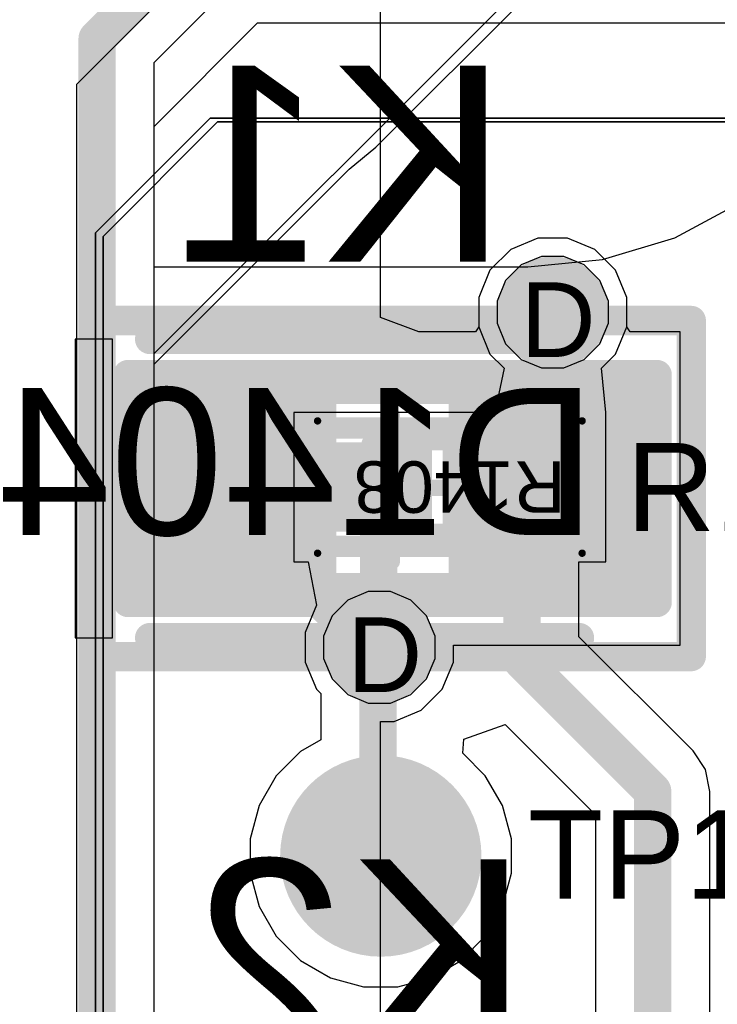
# Model space of a CAD drawing. Header units: inches. Extents: x -6 to 11.2, y -2.2 to 8.3.
# Tile 102 of 256: x 0.738 to 0.925, y 2.015 to 2.278. Entities that reach past the tile are written whole.
import ezdxf

# ---------------------------------------------------------------- set-up
doc = ezdxf.new("R2010")
doc.units = ezdxf.units.IN
doc.header["$MEASUREMENT"] = 0
for name, color, linetype in [('Board Layer Stack Bottom Overlay', 54, 'Continuous'), ('Board Layer Stack Bottom Solder', 6, 'Continuous'), ('Bottom Assembly', 56, 'Continuous'), ('Bottom Comp Body -Top13)-Comp Body -Bot14)', 56, 'Continuous'), ('Bottom Courtyard -Top15)-Courtyard -Bot16)', 56, 'Continuous'), ('Bottom Paste', 16, 'Continuous'), ('Drill Drawing', 1, 'Continuous'), ('Keep-Out Layer', 6, 'Continuous'), ('Layer  6- Inner', 156, 'Continuous'), ('Layer 1- Top', 1, 'Continuous'), ('Layer 2- GND', 16, 'Continuous'), ('Layer 3- Inner', 16, 'Continuous'), ('Layer 4- Inner', 76, 'Continuous'), ('Layer 5- Inner', 90, 'Continuous'), ('Layer 7- PWR', 76, 'Continuous'), ('Layer 8- Bottom', 5, 'Continuous'), ('Top Comp Body -Top13)-Comp Body -Bot14)', 56, 'Continuous'), ('Top Comp Outline -Top11)-Comp Outline -Bot12)', 56, 'Continuous'), ('Top Courtyard -Top15)-Courtyard -Bot16)', 56, 'Continuous'), ('Top Overlay', 2, 'Continuous'), ('Top Paste', 8, 'Continuous'), ('Top Solder', 216, 'Continuous'), ('Via Holes', 16, 'Continuous')]:
    doc.layers.add(name, color=color, linetype=linetype)
doc.styles.add('Arial', font='txt', dxfattribs={"height": 0.2})

# ---------------------------------------------------------------- blocks, each defined once
blk = doc.blocks.new('TEST_PAD_1_27_____SS_32')
at = {"layer": 'Layer 1- Top'}
h = blk.add_hatch(color=7, dxfattribs=at)
edge = h.paths.add_edge_path()
edge.add_arc((0, 0), 0.025, 0, 360)
at = {"layer": 'Top Solder'}
h = blk.add_hatch(color=216, dxfattribs=at)
edge = h.paths.add_edge_path()
edge.add_arc((0, 0), 0.02697, 0, 360)
blk = doc.blocks.new('L15002_035_48')
at = {"layer": 'Layer 1- Top'}
for points in [[(-0.03179, 0.01), (-0.00679, 0.01), (-0.00679, -0.01), (-0.03179, -0.01)], [(0.00679, 0.01), (0.03179, 0.01), (0.03179, -0.01), (0.00679, -0.01)]]:
    blk.add_hatch(color=7, dxfattribs=at).paths.add_polyline_path(points)
at = {"layer": 'Top Paste'}
for points in [[(-0.03179, 0.01), (-0.00679, 0.01), (-0.00679, -0.01), (-0.03179, -0.01)], [(0.00679, 0.01), (0.03179, 0.01), (0.03179, -0.01), (0.00679, -0.01)]]:
    blk.add_hatch(color=8, dxfattribs=at).paths.add_polyline_path(points)
at = {"layer": 'Top Solder'}
for points in [[(-0.03376, 0.01197), (-0.00482, 0.01197), (-0.00482, -0.01197), (-0.03376, -0.01197)], [(0.00482, 0.01197), (0.03376, 0.01197), (0.03376, -0.01197), (0.00482, -0.01197)]]:
    blk.add_hatch(color=216, dxfattribs=at).paths.add_polyline_path(points)
at = {"layer": 'Top Comp Body -Top13)-Comp Body -Bot14)'}
for points in [[(0.02165, 0.01181, 0.00394, 0.00394, 0), (-0.02165, 0.01181, 0.00394, 0.00394, 0)], [(-0.02165, 0.01181, 0.00394, 0.00394, 0), (-0.02165, -0.01181, 0.00394, 0.00394, 0)], [(0.02165, 0.01181, 0.00394, 0.00394, 0), (0.02165, -0.01181, 0.00394, 0.00394, 0)], [(0.02165, -0.01181, 0.00394, 0.00394, 0), (-0.02165, -0.01181, 0.00394, 0.00394, 0)]]:
    blk.add_lwpolyline(points, format="xyseb", dxfattribs=at)
for points in [[(-0.02264, 0.01181, 0.00197, 0.00197, 1), (-0.02067, 0.01181, 0.00197, 0.00197, 1)], [(-0.02264, 0.01181, 0.00197, 0.00197, 1), (-0.02067, 0.01181, 0.00197, 0.00197, 1)], [(0.02067, 0.01181, 0.00197, 0.00197, 1), (0.02264, 0.01181, 0.00197, 0.00197, 1)], [(0.02067, 0.01181, 0.00197, 0.00197, 1), (0.02264, 0.01181, 0.00197, 0.00197, 1)], [(-0.02264, -0.01181, 0.00197, 0.00197, 1), (-0.02067, -0.01181, 0.00197, 0.00197, 1)], [(-0.02264, -0.01181, 0.00197, 0.00197, 1), (-0.02067, -0.01181, 0.00197, 0.00197, 1)], [(0.02067, -0.01181, 0.00197, 0.00197, 1), (0.02264, -0.01181, 0.00197, 0.00197, 1)], [(0.02067, -0.01181, 0.00197, 0.00197, 1), (0.02264, -0.01181, 0.00197, 0.00197, 1)]]:
    blk.add_lwpolyline(points, format="xyseb", close=True, dxfattribs=at)
at = {"layer": 'Top Comp Outline -Top11)-Comp Outline -Bot12)'}
for points in [[(-0.03268, 0.01496, 0.00394, 0.00394, 0), (-0.03268, -0.01496, 0.00394, 0.00394, 0)], [(0.03268, 0.01496, 0.00394, 0.00394, 0), (-0.03268, 0.01496, 0.00394, 0.00394, 0)], [(0.03268, 0.01496, 0.00394, 0.00394, 0), (0.03268, -0.01496, 0.00394, 0.00394, 0)], [(0.03268, -0.01496, 0.00394, 0.00394, 0), (-0.03268, -0.01496, 0.00394, 0.00394, 0)]]:
    blk.add_lwpolyline(points, format="xyseb", dxfattribs=at)
for points in [[(-0.03366, 0.01496, 0.00197, 0.00197, 1), (-0.03169, 0.01496, 0.00197, 0.00197, 1)], [(-0.03366, 0.01496, 0.00197, 0.00197, 1), (-0.03169, 0.01496, 0.00197, 0.00197, 1)], [(0.03169, 0.01496, 0.00197, 0.00197, 1), (0.03366, 0.01496, 0.00197, 0.00197, 1)], [(0.03169, 0.01496, 0.00197, 0.00197, 1), (0.03366, 0.01496, 0.00197, 0.00197, 1)], [(-0.03366, -0.01496, 0.00197, 0.00197, 1), (-0.03169, -0.01496, 0.00197, 0.00197, 1)], [(-0.03366, -0.01496, 0.00197, 0.00197, 1), (-0.03169, -0.01496, 0.00197, 0.00197, 1)], [(0.03169, -0.01496, 0.00197, 0.00197, 1), (0.03366, -0.01496, 0.00197, 0.00197, 1)], [(0.03169, -0.01496, 0.00197, 0.00197, 1), (0.03366, -0.01496, 0.00197, 0.00197, 1)]]:
    blk.add_lwpolyline(points, format="xyseb", close=True, dxfattribs=at)
at = {"layer": 'Top Courtyard -Top15)-Courtyard -Bot16)'}
for points in [[(-0.03543, 0.01772, 0.00197, 0.00197, 0), (-0.03543, -0.01772, 0.00197, 0.00197, 0)], [(0.03543, 0.01772, 0.00197, 0.00197, 0), (-0.03543, 0.01772, 0.00197, 0.00197, 0)], [(0.03543, 0.01772, 0.00197, 0.00197, 0), (0.03543, -0.01772, 0.00197, 0.00197, 0)], [(0, 0.01181, 0.00394, 0.00394, 0), (0, -0.01181, 0.00394, 0.00394, 0)], [(0.01181, 0, 0.00394, 0.00394, 0), (-0.01181, 0, 0.00394, 0.00394, 0)], [(0.03543, -0.01772, 0.00197, 0.00197, 0), (-0.03543, -0.01772, 0.00197, 0.00197, 0)]]:
    blk.add_lwpolyline(points, format="xyseb", dxfattribs=at)
for points in [[(-0.03593, 0.01772, 0.000984, 0.000984, 1), (-0.03494, 0.01772, 0.000984, 0.000984, 1)], [(-0.03593, 0.01772, 0.000984, 0.000984, 1), (-0.03494, 0.01772, 0.000984, 0.000984, 1)], [(0.03494, 0.01772, 0.000984, 0.000984, 1), (0.03593, 0.01772, 0.000984, 0.000984, 1)], [(0.03494, 0.01772, 0.000984, 0.000984, 1), (0.03593, 0.01772, 0.000984, 0.000984, 1)], [(-0.00098, 0.01181, 0.00197, 0.00197, 1), (0.00098, 0.01181, 0.00197, 0.00197, 1)], [(-0.0128, 0, 0.00197, 0.00197, 1), (-0.01083, 0, 0.00197, 0.00197, 1)], [(0.01083, 0, 0.00197, 0.00197, 1), (0.0128, 0, 0.00197, 0.00197, 1)], [(-0.00098, -0.01181, 0.00197, 0.00197, 1), (0.00098, -0.01181, 0.00197, 0.00197, 1)], [(-0.03593, -0.01772, 0.000984, 0.000984, 1), (-0.03494, -0.01772, 0.000984, 0.000984, 1)], [(-0.03593, -0.01772, 0.000984, 0.000984, 1), (-0.03494, -0.01772, 0.000984, 0.000984, 1)], [(0.03494, -0.01772, 0.000984, 0.000984, 1), (0.03593, -0.01772, 0.000984, 0.000984, 1)], [(0.03494, -0.01772, 0.000984, 0.000984, 1), (0.03593, -0.01772, 0.000984, 0.000984, 1)]]:
    blk.add_lwpolyline(points, format="xyseb", close=True, dxfattribs=at)
at = {"layer": 'Top Overlay'}
for points in [[(0.01988, 0.01614, 0.00394, 0.00394, 0), (-0.0187, 0.01614, 0.00394, 0.00394, 0)], [(0.01988, -0.01614, 0.00394, 0.00394, 0), (-0.0187, -0.01614, 0.00394, 0.00394, 0)]]:
    blk.add_lwpolyline(points, format="xyseb", dxfattribs=at)
for points in [[(-0.01969, 0.01614, 0.00197, 0.00197, 1), (-0.01772, 0.01614, 0.00197, 0.00197, 1)], [(0.0189, 0.01614, 0.00197, 0.00197, 1), (0.02087, 0.01614, 0.00197, 0.00197, 1)], [(-0.01969, -0.01614, 0.00197, 0.00197, 1), (-0.01772, -0.01614, 0.00197, 0.00197, 1)], [(0.0189, -0.01614, 0.00197, 0.00197, 1), (0.02087, -0.01614, 0.00197, 0.00197, 1)]]:
    blk.add_lwpolyline(points, format="xyseb", close=True, dxfattribs=at)
at = {"layer": 'Top Comp Outline -Top11)-Comp Outline -Bot12)', "style": 'Arial'}
blk.add_text('R1408', height=0.01378, dxfattribs=at).set_placement((-0.03099, -0.00689))
blk = doc.blocks.new('LED0805_B_100')
at = {"layer": 'Board Layer Stack Bottom Solder'}
for points in [[(-0.06897, -0.03397), (-0.06897, 0.03397), (-0.01503, 0.03397), (-0.01503, -0.03397)], [(0.01503, -0.03397), (0.01503, 0.03397), (0.06897, 0.03397), (0.06897, -0.03397)]]:
    blk.add_hatch(color=6, dxfattribs=at).paths.add_polyline_path(points)
at = {"layer": 'Bottom Paste'}
for points in [[(-0.067, -0.032), (-0.067, 0.032), (-0.017, 0.032), (-0.017, -0.032)], [(0.017, -0.032), (0.017, 0.032), (0.067, 0.032), (0.067, -0.032)]]:
    blk.add_hatch(color=16, dxfattribs=at).paths.add_polyline_path(points)
at = {"layer": 'Layer 8- Bottom'}
for points in [[(-0.067, -0.032), (-0.067, 0.032), (-0.017, 0.032), (-0.017, -0.032)], [(0.017, -0.032), (0.017, 0.032), (0.067, 0.032), (0.067, -0.032)]]:
    blk.add_hatch(color=7, dxfattribs=at).paths.add_polyline_path(points)
at = {"layer": 'Board Layer Stack Bottom Overlay'}
for p, q in [((0.085, 0.04), (0.075, 0.04)), ((0.075, 0.04), (0.075, -0.04)), ((0.085, -0.04), (0.085, 0.04)), ((0.075, -0.04), (0.085, -0.04))]:
    blk.add_line(p, q, dxfattribs=at)
for points in [[(0.05, 0.04, 0.008, 0.008, 0), (-0.05, 0.04, 0.008, 0.008, 0)], [(0.065, 0.04, 0.008, 0.008, 0), (0.05, 0.04, 0.008, 0.008, 0)], [(0.05, -0.04, 0.008, 0.008, 0), (-0.05, -0.04, 0.008, 0.008, 0)], [(0.065, -0.04, 0.008, 0.008, 0), (0.05, -0.04, 0.008, 0.008, 0)]]:
    blk.add_lwpolyline(points, format="xyseb", dxfattribs=at)
for points in [[(-0.052, 0.04, 0.004, 0.004, 1), (-0.048, 0.04, 0.004, 0.004, 1)], [(0.048, 0.04, 0.004, 0.004, 1), (0.052, 0.04, 0.004, 0.004, 1)], [(0.048, 0.04, 0.004, 0.004, 1), (0.052, 0.04, 0.004, 0.004, 1)], [(0.063, 0.04, 0.004, 0.004, 1), (0.067, 0.04, 0.004, 0.004, 1)], [(-0.052, -0.04, 0.004, 0.004, 1), (-0.048, -0.04, 0.004, 0.004, 1)], [(0.048, -0.04, 0.004, 0.004, 1), (0.052, -0.04, 0.004, 0.004, 1)], [(0.048, -0.04, 0.004, 0.004, 1), (0.052, -0.04, 0.004, 0.004, 1)], [(0.063, -0.04, 0.004, 0.004, 1), (0.067, -0.04, 0.004, 0.004, 1)]]:
    blk.add_lwpolyline(points, format="xyseb", close=True, dxfattribs=at)
at = {"layer": 'Bottom Assembly'}
for points in [[(-0.07087, 0.03051, 0.00787, 0.00787, 0), (-0.07087, -0.03051, 0.00787, 0.00787, 0)], [(0.07087, 0.03051, 0.00787, 0.00787, 0), (-0.07087, 0.03051, 0.00787, 0.00787, 0)], [(0.05087, 0.03051, 0.00787, 0.00787, 0), (0.05087, -0.03051, 0.00787, 0.00787, 0)], [(0.07087, 0.03051, 0.00787, 0.00787, 0), (0.07087, -0.03051, 0.00787, 0.00787, 0)], [(0.07087, -0.03051, 0.00787, 0.00787, 0), (-0.07087, -0.03051, 0.00787, 0.00787, 0)]]:
    blk.add_lwpolyline(points, format="xyseb", dxfattribs=at)
for points in [[(-0.07283, 0.03051, 0.00394, 0.00394, 1), (-0.0689, 0.03051, 0.00394, 0.00394, 1)], [(-0.07283, 0.03051, 0.00394, 0.00394, 1), (-0.0689, 0.03051, 0.00394, 0.00394, 1)], [(0.0489, 0.03051, 0.00394, 0.00394, 1), (0.05283, 0.03051, 0.00394, 0.00394, 1)], [(0.0689, 0.03051, 0.00394, 0.00394, 1), (0.07283, 0.03051, 0.00394, 0.00394, 1)], [(0.0689, 0.03051, 0.00394, 0.00394, 1), (0.07283, 0.03051, 0.00394, 0.00394, 1)], [(-0.07283, -0.03051, 0.00394, 0.00394, 1), (-0.0689, -0.03051, 0.00394, 0.00394, 1)], [(-0.07283, -0.03051, 0.00394, 0.00394, 1), (-0.0689, -0.03051, 0.00394, 0.00394, 1)], [(0.0489, -0.03051, 0.00394, 0.00394, 1), (0.05283, -0.03051, 0.00394, 0.00394, 1)], [(0.0689, -0.03051, 0.00394, 0.00394, 1), (0.07283, -0.03051, 0.00394, 0.00394, 1)], [(0.0689, -0.03051, 0.00394, 0.00394, 1), (0.07283, -0.03051, 0.00394, 0.00394, 1)]]:
    blk.add_lwpolyline(points, format="xyseb", close=True, dxfattribs=at)
at = {"layer": 'Bottom Comp Body -Top13)-Comp Body -Bot14)'}
for points in [[(0.04134, 0.02657, 0.00787, 0.00787, 0), (-0.04134, 0.02657, 0.00787, 0.00787, 0)], [(-0.04134, 0.02657, 0.00787, 0.00787, 0), (-0.04134, -0.02657, 0.00787, 0.00787, 0)], [(0.04134, 0.02657, 0.00787, 0.00787, 0), (0.04134, -0.02657, 0.00787, 0.00787, 0)], [(0.04134, -0.02657, 0.00787, 0.00787, 0), (-0.04134, -0.02657, 0.00787, 0.00787, 0)]]:
    blk.add_lwpolyline(points, format="xyseb", dxfattribs=at)
for points in [[(-0.04331, 0.02657, 0.00394, 0.00394, 1), (-0.03937, 0.02657, 0.00394, 0.00394, 1)], [(-0.04331, 0.02657, 0.00394, 0.00394, 1), (-0.03937, 0.02657, 0.00394, 0.00394, 1)], [(0.03937, 0.02657, 0.00394, 0.00394, 1), (0.04331, 0.02657, 0.00394, 0.00394, 1)], [(0.03937, 0.02657, 0.00394, 0.00394, 1), (0.04331, 0.02657, 0.00394, 0.00394, 1)], [(-0.04331, -0.02657, 0.00394, 0.00394, 1), (-0.03937, -0.02657, 0.00394, 0.00394, 1)], [(-0.04331, -0.02657, 0.00394, 0.00394, 1), (-0.03937, -0.02657, 0.00394, 0.00394, 1)], [(0.03937, -0.02657, 0.00394, 0.00394, 1), (0.04331, -0.02657, 0.00394, 0.00394, 1)], [(0.03937, -0.02657, 0.00394, 0.00394, 1), (0.04331, -0.02657, 0.00394, 0.00394, 1)]]:
    blk.add_lwpolyline(points, format="xyseb", close=True, dxfattribs=at)
at = {"layer": 'Bottom Courtyard -Top15)-Courtyard -Bot16)'}
for points in [[(0.08, 0.045, 0.00787, 0.00787, 0), (-0.08, 0.045, 0.00787, 0.00787, 0)], [(-0.08, 0.045, 0.00787, 0.00787, 0), (-0.08, -0.045, 0.00787, 0.00787, 0)], [(0.08, 0.045, 0.00787, 0.00787, 0), (0.08, -0.045, 0.00787, 0.00787, 0)], [(0, 0.01969, 0.00394, 0.00394, 0), (0, -0.01969, 0.00394, 0.00394, 0)], [(0.01969, 0, 0.00394, 0.00394, 0), (-0.01969, 0, 0.00394, 0.00394, 0)], [(0.08, -0.045, 0.00787, 0.00787, 0), (-0.08, -0.045, 0.00787, 0.00787, 0)]]:
    blk.add_lwpolyline(points, format="xyseb", dxfattribs=at)
for points in [[(-0.08197, 0.045, 0.00394, 0.00394, 1), (-0.07803, 0.045, 0.00394, 0.00394, 1)], [(-0.08197, 0.045, 0.00394, 0.00394, 1), (-0.07803, 0.045, 0.00394, 0.00394, 1)], [(0.07803, 0.045, 0.00394, 0.00394, 1), (0.08197, 0.045, 0.00394, 0.00394, 1)], [(0.07803, 0.045, 0.00394, 0.00394, 1), (0.08197, 0.045, 0.00394, 0.00394, 1)], [(-0.00098, 0.01969, 0.00197, 0.00197, 1), (0.00098, 0.01969, 0.00197, 0.00197, 1)], [(-0.02067, 0, 0.00197, 0.00197, 1), (-0.0187, 0, 0.00197, 0.00197, 1)], [(0.0187, 0, 0.00197, 0.00197, 1), (0.02067, 0, 0.00197, 0.00197, 1)], [(-0.00098, -0.01969, 0.00197, 0.00197, 1), (0.00098, -0.01969, 0.00197, 0.00197, 1)], [(-0.08197, -0.045, 0.00394, 0.00394, 1), (-0.07803, -0.045, 0.00394, 0.00394, 1)], [(-0.08197, -0.045, 0.00394, 0.00394, 1), (-0.07803, -0.045, 0.00394, 0.00394, 1)], [(0.07803, -0.045, 0.00394, 0.00394, 1), (0.08197, -0.045, 0.00394, 0.00394, 1)], [(0.07803, -0.045, 0.00394, 0.00394, 1), (0.08197, -0.045, 0.00394, 0.00394, 1)]]:
    blk.add_lwpolyline(points, format="xyseb", close=True, dxfattribs=at)
at = {"layer": 'Bottom Assembly', "style": 'Arial', "text_generation_flag": 2}
blk.add_text('D1404', height=0.03937, rotation=180, dxfattribs=at).set_placement((-0.05465, 0.01243))

msp = doc.modelspace()

# ---------------------------------------------------------------- hatches: boundary and pattern name
at = {"layer": 'Layer 1- Top'}
h = msp.add_hatch(color=7, dxfattribs=at)
edge = h.paths.add_edge_path()
edge.add_arc((0.88071, 2.2), 0.00984, 0, 360)
h = msp.add_hatch(color=7, dxfattribs=at)
edge = h.paths.add_edge_path()
edge.add_arc((0.83425, 2.11024), 0.00984, 0, 360)
at = {"layer": 'Layer 2- GND'}
h = msp.add_hatch(color=7, dxfattribs=at)
edge = h.paths.add_edge_path()
edge.add_arc((0.88071, 2.2), 0.01492, 0, 360)
h = msp.add_hatch(color=7, dxfattribs=at)
edge = h.paths.add_edge_path()
edge.add_arc((0.83425, 2.11024), 0.01492, 0, 360)
at = {"layer": 'Layer 4- Inner'}
h = msp.add_hatch(color=7, dxfattribs=at)
edge = h.paths.add_edge_path()
edge.add_arc((0.88071, 2.2), 0.00984, 0, 360)
at = {"layer": 'Layer 7- PWR'}
h = msp.add_hatch(color=7, dxfattribs=at)
edge = h.paths.add_edge_path()
edge.add_arc((0.88071, 2.2), 0.01492, 0, 360)
h = msp.add_hatch(color=7, dxfattribs=at)
edge = h.paths.add_edge_path()
edge.add_arc((0.83425, 2.11024), 0.01492, 0, 360)
at = {"layer": 'Layer 8- Bottom'}
h = msp.add_hatch(color=7, dxfattribs=at)
edge = h.paths.add_edge_path()
edge.add_arc((0.88071, 2.2), 0.00984, 0, 360)
h = msp.add_hatch(color=7, dxfattribs=at)
edge = h.paths.add_edge_path()
edge.add_arc((0.83425, 2.11024), 0.00984, 0, 360)
at = {"layer": 'Via Holes'}
h = msp.add_hatch(color=7, dxfattribs=at)
edge = h.paths.add_edge_path()
edge.add_arc((0.88071, 2.2), 0.00492, 0, 360)
h = msp.add_hatch(color=7, dxfattribs=at)
edge = h.paths.add_edge_path()
edge.add_arc((0.83425, 2.11024), 0.00492, 0, 360)

# ---------------------------------------------------------------- linework, layer by layer
at = {"layer": 'Keep-Out Layer'}
for p, q in [((0.83819, 2.34606), (0.75315, 2.26102)), ((0.75315, 2.26102), (0.75315, 1.8563))]:
    msp.add_line(p, q, dxfattribs=at)
for points in [[(0.75866, 2.27323, 0.01, 0.01, 0), (0.82598, 2.34055, 0.01, 0.01, 0)], [(0.75866, 1.85984, 0.01, 0.01, 0), (0.75866, 2.27323, 0.01, 0.01, 0)]]:
    msp.add_lwpolyline(points, format="xyseb", dxfattribs=at)
msp.add_lwpolyline([(0.75616, 2.27323, 0.005, 0.005, 1), (0.76116, 2.27323, 0.005, 0.005, 1)], format="xyseb", close=True, dxfattribs=at)
msp.add_lwpolyline([(0.75616, 2.27323, 0.005, 0.005, 1), (0.76116, 2.27323, 0.005, 0.005, 1)], format="xyseb", close=True, dxfattribs=at)
at = {"layer": 'Layer  6- Inner'}
for p, q in [((0.77396, 2.24975), (0.80166, 2.27746)), ((0.80166, 2.27746), (1.08976, 2.27746)), ((0.77396, 1.85984), (0.77396, 2.24975)), ((0.87774, 2.21492), (0.87226, 2.21265)), ((0.88368, 2.21492), (0.87774, 2.21492)), ((0.88916, 2.21265), (0.88368, 2.21492)), ((0.87226, 2.21265), (0.86806, 2.20845)), ((0.89336, 2.20845), (0.88916, 2.21265)), ((0.86806, 2.20845), (0.86579, 2.20297)), ((0.89563, 2.20297), (0.89336, 2.20845)), ((0.86579, 2.20297), (0.86579, 2.19703)), ((0.89563, 2.19703), (0.89563, 2.20297)), ((0.86579, 2.19703), (0.86806, 2.19155)), ((0.89336, 2.19155), (0.89563, 2.19703)), ((0.86806, 2.19155), (0.87226, 2.18735)), ((0.88916, 2.18735), (0.89336, 2.19155)), ((0.87226, 2.18735), (0.87774, 2.18508)), ((0.88368, 2.18508), (0.88916, 2.18735)), ((0.87774, 2.18508), (0.88368, 2.18508)), ((0.83128, 2.12516), (0.8258, 2.12289)), ((0.83722, 2.12516), (0.83128, 2.12516)), ((0.8427, 2.12289), (0.83722, 2.12516)), ((0.8258, 2.12289), (0.8216, 2.11869)), ((0.8469, 2.11869), (0.8427, 2.12289)), ((0.8216, 2.11869), (0.81933, 2.1132)), ((0.84917, 2.1132), (0.8469, 2.11869)), ((0.81933, 2.1132), (0.81933, 2.10727)), ((0.84917, 2.10727), (0.84917, 2.1132)), ((0.81933, 2.10727), (0.8216, 2.10178)), ((0.8469, 2.10178), (0.84917, 2.10727)), ((0.8216, 2.10178), (0.8258, 2.09759)), ((0.8427, 2.09759), (0.8469, 2.10178)), ((0.8258, 2.09759), (0.83128, 2.09531)), ((0.83722, 2.09531), (0.8427, 2.09759)), ((0.83128, 2.09531), (0.83722, 2.09531))]:
    msp.add_line(p, q, dxfattribs=at)
at = {"layer": 'Layer 1- Top'}
for p, q in [((0.83336, 2.2442), (0.91442, 2.32526)), ((0.8262, 2.23832), (0.83336, 2.2442)), ((0.77396, 2.18608), (0.8262, 2.23832)), ((0.87676, 2.21984), (0.86947, 2.21682)), ((0.88466, 2.21984), (0.87676, 2.21984)), ((0.89195, 2.21682), (0.88466, 2.21984)), ((0.86947, 2.21682), (0.86389, 2.21124)), ((0.89753, 2.21124), (0.89195, 2.21682)), ((0.86389, 2.21124), (0.86087, 2.20395)), ((0.90055, 2.20395), (0.89753, 2.21124)), ((0.86087, 2.20395), (0.86087, 2.19605)), ((0.90055, 2.19605), (0.90055, 2.20395)), ((0.86087, 2.19605), (0.86389, 2.18876)), ((0.89753, 2.18876), (0.90055, 2.19605)), ((0.86389, 2.18876), (0.86769, 2.18496)), ((0.89373, 2.18496), (0.89753, 2.18876)), ((0.77396, 1.85984), (0.77396, 2.18608)), ((0.86769, 2.18496), (0.86589, 2.17653)), ((0.89494, 2.17315), (0.89373, 2.18496)), ((0.86589, 2.17653), (0.86407, 2.17315)), ((0.86407, 2.17315), (0.81136, 2.17315)), ((0.81136, 2.17315), (0.81136, 2.13315)), ((0.89494, 2.17163), (0.89494, 2.17315)), ((0.89494, 2.13315), (0.89494, 2.17163)), ((0.81136, 2.13315), (0.81522, 2.13315)), ((0.81522, 2.13315), (0.81743, 2.12148)), ((0.88773, 2.11303), (0.88773, 2.13315)), ((0.88773, 2.13315), (0.89494, 2.13315)), ((0.81743, 2.12148), (0.81441, 2.11418)), ((0.81441, 2.11418), (0.81441, 2.10629)), ((0.91829, 2.08247), (0.88773, 2.11303)), ((0.81441, 2.10629), (0.81743, 2.099)), ((0.81743, 2.099), (0.81856, 2.09786)), ((0.81856, 2.09786), (0.81856, 2.08546)), ((0.85687, 2.08566), (0.86797, 2.08953)), ((0.86797, 2.08953), (0.89219, 2.06532)), ((0.81856, 2.08546), (0.81316, 2.08234)), ((0.85664, 2.08184), (0.85687, 2.08566)), ((0.81316, 2.08234), (0.80664, 2.07582)), ((0.86265, 2.07582), (0.85664, 2.08184)), ((0.92161, 2.07751), (0.91829, 2.08247)), ((0.80664, 2.07582), (0.80203, 2.06784)), ((0.86726, 2.06784), (0.86265, 2.07582)), ((0.92277, 2.07165), (0.92161, 2.07751)), ((0.92277, 1.8122), (0.92277, 2.07165)), ((0.80203, 2.06784), (0.79965, 2.05894)), ((0.86965, 2.05894), (0.86726, 2.06784)), ((0.89219, 2.06532), (0.89219, 2.00716)), ((0.79965, 2.05894), (0.79965, 2.04972)), ((0.86965, 2.04972), (0.86965, 2.05894)), ((0.79965, 2.04972), (0.80203, 2.04082)), ((0.86726, 2.04082), (0.86965, 2.04972)), ((0.80203, 2.04082), (0.80664, 2.03284)), ((0.86265, 2.03284), (0.86726, 2.04082)), ((0.80664, 2.03284), (0.81316, 2.02632)), ((0.85614, 2.02632), (0.86265, 2.03284)), ((0.81316, 2.02632), (0.82114, 2.02172)), ((0.84816, 2.02172), (0.85614, 2.02632)), ((0.82114, 2.02172), (0.83004, 2.01933)), ((0.83925, 2.01933), (0.84816, 2.02172)), ((0.83004, 2.01933), (0.83925, 2.01933))]:
    msp.add_line(p, q, dxfattribs=at)
for points in [[(0.83386, 2.15315, 0.01, 0.01, 0), (0.83406, 2.15295, 0.01, 0.01, 0)], [(0.83406, 2.11043, 0.01, 0.01, 0), (0.83406, 2.15295, 0.01, 0.01, 0)], [(0.87244, 2.10669, 0.01, 0.01, 0), (0.87244, 2.15315, 0.01, 0.01, 0)], [(0.83386, 2.10984, 0.01, 0.01, 0), (0.83425, 2.11024, 0.01, 0.01, 0)], [(0.83406, 2.11043, 0.01, 0.01, 0), (0.83425, 2.11024, 0.01, 0.01, 0)], [(0.83386, 2.07677, 0.01, 0.01, 0), (0.83386, 2.10984, 0.01, 0.01, 0)], [(0.87244, 2.10669, 0.01, 0.01, 0), (0.90748, 2.07165, 0.01, 0.01, 0)], [(0.90748, 1.8122, 0.01, 0.01, 0), (0.90748, 2.07165, 0.01, 0.01, 0)]]:
    msp.add_lwpolyline(points, format="xyseb", dxfattribs=at)
for points in [[(0.83136, 2.15315, 0.005, 0.005, 1), (0.83636, 2.15315, 0.005, 0.005, 1)], [(0.83156, 2.15295, 0.005, 0.005, 1), (0.83656, 2.15295, 0.005, 0.005, 1)], [(0.83156, 2.15295, 0.005, 0.005, 1), (0.83656, 2.15295, 0.005, 0.005, 1)], [(0.86994, 2.15315, 0.005, 0.005, 1), (0.87494, 2.15315, 0.005, 0.005, 1)], [(0.83156, 2.11043, 0.005, 0.005, 1), (0.83656, 2.11043, 0.005, 0.005, 1)], [(0.83156, 2.11043, 0.005, 0.005, 1), (0.83656, 2.11043, 0.005, 0.005, 1)], [(0.83175, 2.11024, 0.005, 0.005, 1), (0.83675, 2.11024, 0.005, 0.005, 1)], [(0.83175, 2.11024, 0.005, 0.005, 1), (0.83675, 2.11024, 0.005, 0.005, 1)], [(0.83136, 2.10984, 0.005, 0.005, 1), (0.83636, 2.10984, 0.005, 0.005, 1)], [(0.83136, 2.10984, 0.005, 0.005, 1), (0.83636, 2.10984, 0.005, 0.005, 1)], [(0.86994, 2.10669, 0.005, 0.005, 1), (0.87494, 2.10669, 0.005, 0.005, 1)], [(0.86994, 2.10669, 0.005, 0.005, 1), (0.87494, 2.10669, 0.005, 0.005, 1)], [(0.83136, 2.07677, 0.005, 0.005, 1), (0.83636, 2.07677, 0.005, 0.005, 1)], [(0.90498, 2.07165, 0.005, 0.005, 1), (0.90998, 2.07165, 0.005, 0.005, 1)], [(0.90498, 2.07165, 0.005, 0.005, 1), (0.90998, 2.07165, 0.005, 0.005, 1)]]:
    msp.add_lwpolyline(points, format="xyseb", close=True, dxfattribs=at)
at = {"layer": 'Layer 2- GND'}
for p, q in [((0.79094, 2.25098), (0.76024, 2.22028)), ((0.76024, 2.22028), (0.79094, 2.25098)), ((1.07598, 2.25098), (0.79094, 2.25098)), ((0.79094, 2.25098), (1.07598, 2.25098)), ((0.76024, 2.22028), (0.76024, 1.85965)), ((0.76024, 1.85965), (0.76024, 2.22028))]:
    msp.add_line(p, q, dxfattribs=at)
at = {"layer": 'Layer 3- Inner'}
for p, q in [((0.77396, 2.18892), (0.9103, 2.32526)), ((0.87774, 2.21492), (0.87226, 2.21265)), ((0.88368, 2.21492), (0.87774, 2.21492)), ((0.88916, 2.21265), (0.88368, 2.21492)), ((0.87226, 2.21265), (0.86806, 2.20845)), ((0.89336, 2.20845), (0.88916, 2.21265)), ((0.86806, 2.20845), (0.86579, 2.20297)), ((0.89563, 2.20297), (0.89336, 2.20845)), ((0.86579, 2.20297), (0.86579, 2.19703)), ((0.89563, 2.19703), (0.89563, 2.20297)), ((0.86579, 2.19703), (0.86806, 2.19155)), ((0.89336, 2.19155), (0.89563, 2.19703)), ((0.86806, 2.19155), (0.87226, 2.18735)), ((0.88916, 2.18735), (0.89336, 2.19155)), ((0.77396, 1.85984), (0.77396, 2.18892)), ((0.87226, 2.18735), (0.87774, 2.18508)), ((0.88368, 2.18508), (0.88916, 2.18735)), ((0.87774, 2.18508), (0.88368, 2.18508)), ((0.83128, 2.12516), (0.8258, 2.12289)), ((0.83722, 2.12516), (0.83128, 2.12516)), ((0.8427, 2.12289), (0.83722, 2.12516)), ((0.8258, 2.12289), (0.8216, 2.11869)), ((0.8469, 2.11869), (0.8427, 2.12289)), ((0.8216, 2.11869), (0.81933, 2.1132)), ((0.84917, 2.1132), (0.8469, 2.11869)), ((0.81933, 2.1132), (0.81933, 2.10727)), ((0.84917, 2.10727), (0.84917, 2.1132)), ((0.81933, 2.10727), (0.8216, 2.10178)), ((0.8469, 2.10178), (0.84917, 2.10727)), ((0.8216, 2.10178), (0.8258, 2.09759)), ((0.8427, 2.09759), (0.8469, 2.10178)), ((0.8258, 2.09759), (0.83128, 2.09531)), ((0.83722, 2.09531), (0.8427, 2.09759)), ((0.83128, 2.09531), (0.83722, 2.09531))]:
    msp.add_line(p, q, dxfattribs=at)
at = {"layer": 'Layer 4- Inner'}
for p, q in [((0.91338, 2.21993), (0.93116, 2.22944)), ((0.89408, 2.21408), (0.91338, 2.21993)), ((0.87402, 2.2121), (0.88405, 2.21309)), ((0.88405, 2.21309), (0.89408, 2.21408)), ((0.77396, 1.85984), (0.77396, 2.2121)), ((0.77396, 2.2121), (0.87402, 2.2121)), ((0.83128, 2.12516), (0.8258, 2.12289)), ((0.83722, 2.12516), (0.83128, 2.12516)), ((0.8427, 2.12289), (0.83722, 2.12516)), ((0.8258, 2.12289), (0.8216, 2.11869)), ((0.8469, 2.11869), (0.8427, 2.12289)), ((0.8216, 2.11869), (0.81933, 2.1132)), ((0.84917, 2.1132), (0.8469, 2.11869)), ((0.81933, 2.1132), (0.81933, 2.10727)), ((0.84917, 2.10727), (0.84917, 2.1132)), ((0.81933, 2.10727), (0.8216, 2.10178)), ((0.8469, 2.10178), (0.84917, 2.10727)), ((0.8216, 2.10178), (0.8258, 2.09759)), ((0.8427, 2.09759), (0.8469, 2.10178)), ((0.8258, 2.09759), (0.83128, 2.09531)), ((0.83722, 2.09531), (0.8427, 2.09759)), ((0.83128, 2.09531), (0.83722, 2.09531))]:
    msp.add_line(p, q, dxfattribs=at)
at = {"layer": 'Layer 5- Inner'}
for p, q in [((0.77396, 2.26689), (0.83232, 2.32526)), ((0.77396, 1.85984), (0.77396, 2.26689)), ((0.87774, 2.21492), (0.87226, 2.21265)), ((0.88368, 2.21492), (0.87774, 2.21492)), ((0.88916, 2.21265), (0.88368, 2.21492)), ((0.87226, 2.21265), (0.86806, 2.20845)), ((0.89336, 2.20845), (0.88916, 2.21265)), ((0.86806, 2.20845), (0.86579, 2.20297)), ((0.89563, 2.20297), (0.89336, 2.20845)), ((0.86579, 2.20297), (0.86579, 2.19703)), ((0.89563, 2.19703), (0.89563, 2.20297)), ((0.86579, 2.19703), (0.86806, 2.19155)), ((0.89336, 2.19155), (0.89563, 2.19703)), ((0.86806, 2.19155), (0.87226, 2.18735)), ((0.88916, 2.18735), (0.89336, 2.19155)), ((0.87226, 2.18735), (0.87774, 2.18508)), ((0.88368, 2.18508), (0.88916, 2.18735)), ((0.87774, 2.18508), (0.88368, 2.18508)), ((0.83128, 2.12516), (0.8258, 2.12289)), ((0.83722, 2.12516), (0.83128, 2.12516)), ((0.8427, 2.12289), (0.83722, 2.12516)), ((0.8258, 2.12289), (0.8216, 2.11869)), ((0.8469, 2.11869), (0.8427, 2.12289)), ((0.8216, 2.11869), (0.81933, 2.1132)), ((0.84917, 2.1132), (0.8469, 2.11869)), ((0.81933, 2.1132), (0.81933, 2.10727)), ((0.84917, 2.10727), (0.84917, 2.1132)), ((0.81933, 2.10727), (0.8216, 2.10178)), ((0.8469, 2.10178), (0.84917, 2.10727)), ((0.8216, 2.10178), (0.8258, 2.09759)), ((0.8427, 2.09759), (0.8469, 2.10178)), ((0.8258, 2.09759), (0.83128, 2.09531)), ((0.83722, 2.09531), (0.8427, 2.09759)), ((0.83128, 2.09531), (0.83722, 2.09531))]:
    msp.add_line(p, q, dxfattribs=at)
at = {"layer": 'Layer 7- PWR'}
for p, q in [((0.78898, 2.25197), (0.75827, 2.22126)), ((0.75827, 2.22126), (0.78898, 2.25197)), ((1.07402, 2.25197), (0.78898, 2.25197)), ((0.78898, 2.25197), (1.07402, 2.25197)), ((0.75827, 2.22126), (0.75827, 1.86063)), ((0.75827, 1.86063), (0.75827, 2.22126))]:
    msp.add_line(p, q, dxfattribs=at)
at = {"layer": 'Layer 8- Bottom'}
for p, q in [((0.83458, 2.1986), (0.83458, 2.32526)), ((0.87676, 2.21984), (0.86947, 2.21682)), ((0.88466, 2.21984), (0.87676, 2.21984)), ((0.89195, 2.21682), (0.88466, 2.21984)), ((0.86947, 2.21682), (0.86389, 2.21124)), ((0.89753, 2.21124), (0.89195, 2.21682)), ((0.86389, 2.21124), (0.86087, 2.20395)), ((0.90055, 2.20395), (0.89753, 2.21124)), ((0.86087, 2.20395), (0.86087, 2.19605)), ((0.90055, 2.19605), (0.90055, 2.20395)), ((0.8448, 2.19476), (0.83458, 2.1986)), ((0.86, 2.19476), (0.8448, 2.19476)), ((0.8448, 2.19476), (0.8448, 2.19476)), ((0.86087, 2.19605), (0.86, 2.19476)), ((0.90142, 2.19476), (0.90055, 2.19605)), ((0.9148, 2.19476), (0.90142, 2.19476)), ((0.9148, 2.11076), (0.9148, 2.19476)), ((0.85409, 2.10629), (0.85409, 2.11076)), ((0.85409, 2.11076), (0.9148, 2.11076)), ((0.85107, 2.099), (0.85409, 2.10629)), ((0.84549, 2.09341), (0.85107, 2.099)), ((0.8382, 2.09039), (0.84549, 2.09341)), ((0.83458, 1.98128), (0.83458, 2.09039)), ((0.83458, 2.09039), (0.8382, 2.09039))]:
    msp.add_line(p, q, dxfattribs=at)
for points in [[(0.88071, 2.15367, 0.01181, 0.01181, 0), (0.88071, 2.2, 0.01181, 0.01181, 0)], [(0.7958, 2.14576, 0.01, 0.01, 0), (0.7958, 2.15276, 0.01, 0.01, 0)], [(0.8798, 2.15276, 0.01181, 0.01181, 0), (0.88071, 2.15367, 0.01181, 0.01181, 0)], [(0.7958, 2.14576, 0.01, 0.01, 0), (0.8208, 2.12076, 0.01, 0.01, 0)], [(0.8208, 2.12076, 0.01, 0.01, 0), (0.83268, 2.11063, 0.01, 0.01, 0)]]:
    msp.add_lwpolyline(points, format="xyseb", dxfattribs=at)
for points in [[(0.87776, 2.2, 0.00591, 0.00591, 1), (0.88366, 2.2, 0.00591, 0.00591, 1)], [(0.7933, 2.15276, 0.005, 0.005, 1), (0.7983, 2.15276, 0.005, 0.005, 1)], [(0.87684, 2.15276, 0.00591, 0.00591, 1), (0.88275, 2.15276, 0.00591, 0.00591, 1)], [(0.87776, 2.15367, 0.00591, 0.00591, 1), (0.88366, 2.15367, 0.00591, 0.00591, 1)], [(0.87776, 2.15367, 0.00591, 0.00591, 1), (0.88366, 2.15367, 0.00591, 0.00591, 1)], [(0.7933, 2.14576, 0.005, 0.005, 1), (0.7983, 2.14576, 0.005, 0.005, 1)], [(0.7933, 2.14576, 0.005, 0.005, 1), (0.7983, 2.14576, 0.005, 0.005, 1)], [(0.8183, 2.12076, 0.005, 0.005, 1), (0.8233, 2.12076, 0.005, 0.005, 1)], [(0.8183, 2.12076, 0.005, 0.005, 1), (0.8233, 2.12076, 0.005, 0.005, 1)], [(0.83018, 2.11063, 0.005, 0.005, 1), (0.83518, 2.11063, 0.005, 0.005, 1)]]:
    msp.add_lwpolyline(points, format="xyseb", close=True, dxfattribs=at)

# ---------------------------------------------------------------- block references
for name, p, rotation in [('LED0805_B_100', (0.8378, 2.15276), 180), ('L15002_035_48', (0.85315, 2.15315), 180), ('TEST_PAD_1_27_____SS_32', (0.83465, 2.05433), 90)]:
    msp.add_blockref(name, p, dxfattribs=dict(rotation=rotation))

# ---------------------------------------------------------------- texts
at = {"layer": 'Board Layer Stack Bottom Overlay', "style": 'Arial', "text_generation_flag": 2}
for s, p in [('K1', (0.86877, 2.21351)), ('K2', (0.87428, 2.00091))]:
    msp.add_text(s, height=0.05252, rotation=360, dxfattribs=at).set_placement(p)
at = {"layer": 'Drill Drawing', "style": 'Arial'}
for p in [(0.87204, 2.188), (0.82559, 2.09824)]:
    msp.add_text('D', height=0.02, dxfattribs=at).set_placement(p)
at = {"layer": 'Top Overlay', "style": 'Arial'}
for s, p in [('R1408', (0.90041, 2.14134)), ('TP1404', (0.87404, 2.04292))]:
    msp.add_text(s, height=0.023622, dxfattribs=at).set_placement(p)

doc.saveas('drawing.dxf')
